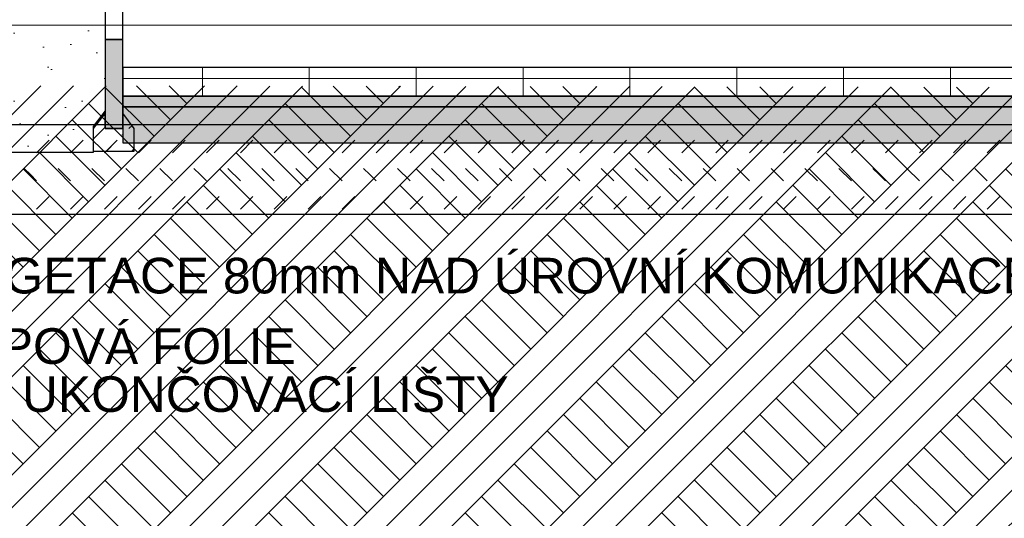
# Model space of a CAD drawing. Header units: millimetres. Extents: x -36478 to 31050, y -14815 to 11827.
# Tile 5 of 256: x -17613 to -14849, y -934 to 465. Entities that reach past the tile are written whole.
import ezdxf

# ---------------------------------------------------------------- set-up
doc = ezdxf.new("R2010")
doc.units = ezdxf.units.MM
doc.header["$MEASUREMENT"] = 0
doc.linetypes.add('Wipeout_Contour', pattern=[1000, 0, -1000])
for name, color, linetype in [('Nové_0', 7, 'Continuous'), ('Nové_Anotace - SP', 7, 'Continuous'), ('Nové_Kóty - SP', 7, 'Continuous'), ('Nové_Situace - terén', 7, 'Continuous'), ('Nové_Výplně - Povrchové', 7, 'Continuous'), ('Situace - terén', 7, 'Continuous'), ('Výplně - Povrchové', 7, 'Continuous'), ('Výplně – Řezové', 7, 'Continuous')]:
    doc.layers.add(name, color=color, linetype=linetype)
doc.styles.add('GENEROVANÝ_STYL_1', font='txt')
doc.styles.add('GENEROVANÝ_STYL_2', font='txt')
doc.dimstyles.new('GENEROVANÝ_STYL__3', dxfattribs={"dimtxt": 125, "dimasz": 190, "dimexe": 0.18, "dimexo": 300, "dimgap": 0, "dimtad": 1, "dimtih": 1, "dimtoh": 1, "dimdec": 0, "dimzin": 0, "dimdsep": 46, "dimtxsty": 'GENEROVANÝ_STYL_2', "dimblk": 'ARROWHEAD_6', "dimblk1": 'ARROWHEAD_6', "dimblk2": 'ARROWHEAD_6', "dimcen": 0.09, "dimclrd": 1, "dimclre": 1, "dimclrt": 1, "dimazin": 0, "dimtfac": 1, "dimtdec": 4, "dimtmove": 0, "dimatfit": 3, "dimfxl": 1, "dimtolj": 1, "dimtzin": 0, "dimarcsym": 0})
doc.dimstyles.new('GENEROVANÝ_STYL__7', dxfattribs={"dimtxt": 0.18, "dimasz": 91.2, "dimexe": 0.18, "dimexo": 0.0625, "dimgap": 0, "dimtad": 0, "dimtih": 1, "dimtoh": 1, "dimdec": 4, "dimzin": 0, "dimdsep": 46, "dimcen": 0.09, "dimadec": 0, "dimazin": 0, "dimtfac": 1, "dimtdec": 4, "dimtmove": 0, "dimatfit": 3, "dimldrblk": 'ARROWHEAD_11', "dimfxl": 1, "dimtolj": 1, "dimtzin": 0, "dimarcsym": 0})

# ---------------------------------------------------------------- blocks, each defined once
blk = doc.blocks.new('*X6233')
at = {"layer": 'Nové_Výplně - Povrchové', "color": 21, "linetype": 'Continuous', "lineweight": 20, "true_color": 0xffaaaa}
for p, q in [((-17100, 250), (-17100, 331)), ((-16800, 250), (-16800, 331)), ((-16500, 250), (-16500, 331)), ((-16200, 250), (-16200, 331)), ((-15900, 250), (-15900, 331)), ((-15600, 250), (-15600, 331)), ((-15300, 250), (-15300, 331)), ((-15000, 250), (-15000, 331)), ((-17323.2, 300), (-16800, 300)), ((-16800, 300), (-16200, 300)), ((-16200, 300), (-15600, 300)), ((-15600, 300), (-15000, 300)), ((-15000, 300), (-14400, 300))]:
    blk.add_line(p, q, dxfattribs=at)
blk = doc.blocks.new('výplň_3115_1', base_point=(0, 0))
at = {"layer": 'Nové_Výplně - Povrchové', "color": 1, "linetype": 'Continuous', "lineweight": 25, "flags": 128}
blk.add_lwpolyline([(-9815.6, 331), (-17323.2, 331), (-17323.2, 250), (-9815.6, 250)], close=True, dxfattribs=at)
at = {"layer": 'Nové_Výplně - Povrchové', "color": 21, "linetype": 'Continuous', "lineweight": 20, "true_color": 0xffaaaa}
blk.add_blockref('*X6233', (0, 0), dxfattribs=at)
blk = doc.blocks.new('*X6253')
at = {"layer": 'Nové_Situace - terén', "color": 21, "linetype": 'Continuous', "lineweight": 20, "true_color": 0xffaaaa}
for p, q in [((-17565.2, 91.4), (-17529.8, 126.7)), ((-17469.9, 91.4), (-17434.5, 126.7)), ((-17374.6, 91.4), (-17339.2, 126.7)), ((-17279.3, 91.4), (-17243.9, 126.7)), ((-17184, 91.4), (-17148.6, 126.7)), ((-17088.7, 91.4), (-17053.3, 126.7)), ((-16993.4, 91.4), (-16958, 126.7)), ((-16898.1, 91.4), (-16862.7, 126.7)), ((-16802.8, 91.4), (-16767.4, 126.7)), ((-16707.5, 91.4), (-16672.1, 126.7)), ((-16612.2, 91.4), (-16576.8, 126.7)), ((-16516.9, 91.4), (-16481.5, 126.7)), ((-16421.6, 91.4), (-16386.2, 126.7)), ((-16326.3, 91.4), (-16290.9, 126.7)), ((-16231, 91.4), (-16195.6, 126.7)), ((-16135.7, 91.4), (-16100.3, 126.7)), ((-16040.4, 91.4), (-16005, 126.7)), ((-15945.1, 91.4), (-15909.7, 126.7)), ((-15849.8, 91.4), (-15814.4, 126.7)), ((-15754.5, 91.4), (-15719.1, 126.7)), ((-15659.2, 91.4), (-15623.8, 126.7)), ((-15563.9, 91.4), (-15528.5, 126.7)), ((-15468.6, 91.4), (-15433.2, 126.7)), ((-15373.3, 91.4), (-15337.9, 126.7)), ((-15278, 91.4), (-15242.6, 126.7)), ((-15182.7, 91.4), (-15147.3, 126.7)), ((-15087.4, 91.4), (-15052, 126.7)), ((-14992.1, 91.4), (-14956.7, 126.7)), ((-14896.8, 91.4), (-14861.4, 126.7)), ((-17582.8, 30.1), (-17600.5, 47.8)), ((-17565.2, 12.4), (-17582.8, 30.1)), ((-17469.9, 12.4), (-17505.2, 47.8)), ((-17374.6, 12.4), (-17409.9, 47.8)), ((-17279.3, 12.4), (-17314.6, 47.8)), ((-17184, 12.4), (-17219.3, 47.8)), ((-17106.3, 30.1), (-17124, 47.8)), ((-17088.7, 12.4), (-17106.3, 30.1)), ((-16993.4, 12.4), (-17028.7, 47.8)), ((-16898.1, 12.4), (-16933.4, 47.8)), ((-16802.8, 12.4), (-16838.1, 47.8)), ((-16707.5, 12.4), (-16742.8, 47.8)), ((-16629.8, 30.1), (-16647.5, 47.8)), ((-16612.2, 12.4), (-16629.8, 30.1)), ((-16516.9, 12.4), (-16552.2, 47.8)), ((-16421.6, 12.4), (-16456.9, 47.8)), ((-16326.3, 12.4), (-16361.6, 47.8)), ((-16231, 12.4), (-16266.3, 47.8)), ((-16153.3, 30.1), (-16171, 47.8)), ((-16135.7, 12.4), (-16153.3, 30.1)), ((-16040.4, 12.4), (-16075.7, 47.8)), ((-15945.1, 12.4), (-15980.4, 47.8)), ((-15849.8, 12.4), (-15885.1, 47.8)), ((-15754.5, 12.4), (-15789.8, 47.8)), ((-15676.8, 30.1), (-15694.5, 47.8)), ((-15659.2, 12.4), (-15676.8, 30.1)), ((-15563.9, 12.4), (-15599.2, 47.8)), ((-15468.6, 12.4), (-15503.9, 47.8)), ((-15373.3, 12.4), (-15408.6, 47.8)), ((-15278, 12.4), (-15313.3, 47.8)), ((-15200.3, 30.1), (-15218, 47.8)), ((-15182.7, 12.4), (-15200.3, 30.1)), ((-15087.4, 12.4), (-15122.7, 47.8)), ((-14992.1, 12.4), (-15027.4, 47.8)), ((-14896.8, 12.4), (-14932.1, 47.8)), ((-17565.2, -66.5), (-17547.5, -48.8)), ((-17547.5, -48.8), (-17529.8, -31.1)), ((-17469.9, -66.5), (-17452.2, -48.8)), ((-17452.2, -48.8), (-17434.5, -31.1)), ((-17374.6, -66.5), (-17356.9, -48.8)), ((-17356.9, -48.8), (-17339.2, -31.1)), ((-17279.3, -66.5), (-17261.6, -48.8)), ((-17261.6, -48.8), (-17243.9, -31.1)), ((-17184, -66.5), (-17166.3, -48.8)), ((-17166.3, -48.8), (-17148.6, -31.1)), ((-17088.7, -66.5), (-17071, -48.8)), ((-17071, -48.8), (-17053.3, -31.1)), ((-16993.4, -66.5), (-16975.7, -48.8)), ((-16975.7, -48.8), (-16958, -31.1)), ((-16898.1, -66.5), (-16880.4, -48.8)), ((-16880.4, -48.8), (-16862.7, -31.1)), ((-16802.8, -66.5), (-16785.1, -48.8)), ((-16785.1, -48.8), (-16767.4, -31.1)), ((-16707.5, -66.5), (-16689.8, -48.8)), ((-16689.8, -48.8), (-16672.1, -31.1)), ((-16612.2, -66.5), (-16594.5, -48.8)), ((-16594.5, -48.8), (-16576.8, -31.1)), ((-16516.9, -66.5), (-16499.2, -48.8)), ((-16499.2, -48.8), (-16481.5, -31.1)), ((-16421.6, -66.5), (-16403.9, -48.8)), ((-16403.9, -48.8), (-16386.2, -31.1)), ((-16326.3, -66.5), (-16308.6, -48.8)), ((-16308.6, -48.8), (-16290.9, -31.1)), ((-16231, -66.5), (-16213.3, -48.8)), ((-16213.3, -48.8), (-16195.6, -31.1)), ((-16135.7, -66.5), (-16118, -48.8)), ((-16118, -48.8), (-16100.3, -31.1)), ((-16040.4, -66.5), (-16022.7, -48.8)), ((-16022.7, -48.8), (-16005, -31.1)), ((-15945.1, -66.5), (-15927.4, -48.8)), ((-15927.4, -48.8), (-15909.7, -31.1)), ((-15849.8, -66.5), (-15832.1, -48.8)), ((-15832.1, -48.8), (-15814.4, -31.1)), ((-15754.5, -66.5), (-15736.8, -48.8)), ((-15736.8, -48.8), (-15719.1, -31.1)), ((-15659.2, -66.5), (-15641.5, -48.8)), ((-15641.5, -48.8), (-15623.8, -31.1)), ((-15563.9, -66.5), (-15546.2, -48.8)), ((-15546.2, -48.8), (-15528.5, -31.1)), ((-15468.6, -66.5), (-15450.9, -48.8)), ((-15450.9, -48.8), (-15433.2, -31.1)), ((-15373.3, -66.5), (-15355.6, -48.8)), ((-15355.6, -48.8), (-15337.9, -31.1)), ((-15278, -66.5), (-15260.3, -48.8)), ((-15260.3, -48.8), (-15242.6, -31.1)), ((-15182.7, -66.5), (-15165, -48.8)), ((-15165, -48.8), (-15147.3, -31.1)), ((-15087.4, -66.5), (-15069.7, -48.8)), ((-15069.7, -48.8), (-15052, -31.1)), ((-14992.1, -66.5), (-14974.4, -48.8)), ((-14974.4, -48.8), (-14956.7, -31.1)), ((-14896.8, -66.5), (-14879.1, -48.8)), ((-14879.1, -48.8), (-14861.4, -31.1))]:
    blk.add_line(p, q, dxfattribs=at)
blk = doc.blocks.new('výplň_3125_1', base_point=(0, 0))
at = {"layer": 'Nové_Situace - terén', "color": 1, "linetype": 'Continuous', "lineweight": 25, "flags": 128}
blk.add_lwpolyline([(-9603.7, 169.7), (-18375.3, 169.7), (-18375.3, -80.6), (-9603.7, -80.6)], close=True, dxfattribs=at)
at = {"layer": 'Nové_Situace - terén', "color": 21, "linetype": 'Continuous', "lineweight": 20, "true_color": 0xffaaaa}
blk.add_blockref('*X6253', (0, 0), dxfattribs=at)
blk = doc.blocks.new('*D6296')
at = {"layer": 'Nové_Kóty - SP', "color": 1, "linetype": 'Continuous', "lineweight": 25}
for p, q in [((-18365.8, 515.8), (-18365.8, 1003.3)), ((-17323.2, 403.3), (-17323.2, 890.8)), ((-18265.8, 803.3), (-18465.8, 603.3)), ((-17423.2, 603.3), (-17223.2, 803.3)), ((-18515.8, 703.3), (-18365.8, 703.3)), ((-18365.8, 703.3), (-17323.2, 703.3)), ((-17323.2, 703.3), (-17173.2, 703.3))]:
    blk.add_line(p, q, dxfattribs=at)
at = {"layer": 'Nové_Kóty - SP', "color": 1, "lineweight": 25, "insert": (-18058.2, 728.3), "char_height": 125, "attachment_point": 7, "style": 'GENEROVANÝ_STYL_2'}
blk.add_mtext('\\A1;{\\pql;\\fArial|b0|i0|c0|p38;1\xa0043}', dxfattribs=at)
blk = doc.blocks.new('ARROWHEAD_6')
at = {"color": 0, "linetype": 'Continuous', "lineweight": 0}
for p, q in [((-0.5, -0.5), (0.5, 0.5)), ((0, 0), (-1, 0))]:
    blk.add_line(p, q, dxfattribs=at)
blk = doc.blocks.new('ARROWHEAD_11')
at = {"color": 0, "linetype": 'Continuous', "lineweight": 0}
blk.add_line((0, 0), (-1, 0), dxfattribs=at)
at = {"color": 0, "linetype": 'Continuous', "lineweight": 0, "const_width": 0.25, "flags": 128}
blk.add_lwpolyline([(-0.125, 0, 1), (0.125, 0, 1)], format="xyb", close=True, dxfattribs=at)

msp = doc.modelspace()

# ---------------------------------------------------------------- wipeouts: each hides what was drawn before it
at = {"color": 254, "linetype": 'Wipeout_Contour', "lineweight": 0, "ltscale": 51924.097454}
msp.add_wipeout([(-18365.8, 440.3), (-15394.5, 413), (-18148, 443.1)], dxfattribs=at).dxf.layer = 'Výplně - Povrchové'

# ---------------------------------------------------------------- next in the draw order: wipeouts: each hides what was drawn before it
at = {"color": 254, "linetype": 'Wipeout_Contour', "lineweight": 0, "ltscale": 73406.47544}
msp.add_wipeout([(-18148, 443.1), (-15394.5, 413), (-10741.7, 426.4), (-10978.6, 450), (-18109.5, 450)], dxfattribs=at).dxf.layer = 'Výplně - Povrchové'

# ---------------------------------------------------------------- next in the draw order: wipeouts: each hides what was drawn before it
at = {"color": 254, "linetype": 'Wipeout_Contour', "lineweight": 0, "ltscale": 115221.813899}
msp.add_wipeout([(-19323.5, 449.2), (-19875.7, 422.5), (-19875.7, -2550), (-9447.2, -2550), (-9447.2, 267.2), (-18366, 281.1), (-18365.8, 440.3)], dxfattribs=at).dxf.layer = 'Výplně – Řezové'

# ---------------------------------------------------------------- next in the draw order: hatches: boundary and pattern name
at = {"layer": 'Nové_0', "linetype": 'Continuous', "lineweight": 0, "true_color": 0xffe9e9}
msp.add_hatch(color=7, dxfattribs=at).paths.add_polyline_path([(-17323.2, 409.7), (-17373.2, 409.7), (-17373.2, 159.7), (-17323.2, 159.7)])
at = {"layer": 'Nové_0', "linetype": 'Continuous', "lineweight": 20, "true_color": 0xffaaaa}
h = msp.add_hatch(dxfattribs=at)
h.set_pattern_fill('beton_prostý_3_0001', color=21, style=0, pattern_type=2)
h.set_pattern_definition([(45, (0, 0), (-70.7107, 70.7107), []), (45, (-35.36, 35.36), (-70.7107, 70.7107), [75, -25, 0, -25])])
h.paths.add_polyline_path([(-17291.1, 96.4), (-17291.1, 159.7), (-17323.2, 203), (-17323.2, 159.7), (-17373.2, 159.7), (-17373.2, 203), (-17406.7, 159.7), (-17406.7, 96.4)])
at = {"layer": 'Nové_Situace - terén', "linetype": 'Continuous', "lineweight": 20, "true_color": 0xffaaaa}
h = msp.add_hatch(dxfattribs=at)
h.set_pattern_fill('Zemnia___nasypaná_02_0001', color=21, style=0, pattern_type=2)
h.set_pattern_definition([(45, (0, 300), (-95.4594, 95.4594), [0, -90, 0, -135]), (110, (300, 300), (126.8585, 46.1727), [0, -66, 0, -114])])
h.paths.add_polyline_path([(-18377.7, 92.2), (-18377.7, 509.7), (-17373.2, 509.7), (-17373.2, 209), (-17406.7, 165.7), (-17406.7, 92.2)])
h = msp.add_hatch(dxfattribs=at)
h.set_pattern_fill('Kámen___štěrk_01_0001', color=21, style=0, pattern_type=2)
h.set_pattern_definition([(45, (0, 0), (-63.6396, 63.6396), []), (90, (-63.64, 63.64), (-81, 0), [0, -54, 0, -81]), (155, (5e-14, 127.28), (34.23208, 73.41093), [0, -39.6, 0, -68.4])])
h.paths.add_polyline_path([(-9815.6, 220), (-17323.2, 220), (-17323.2, 119.7), (-9815.6, 119.7)])
at = {"layer": 'Nové_Výplně - Povrchové', "linetype": 'Continuous', "lineweight": 20, "true_color": 0xffaaaa}
h = msp.add_hatch(dxfattribs=at)
h.set_pattern_fill('Kámen___štěrk__velké_měř_6C', color=21, style=0, pattern_type=2)
h.set_pattern_definition([(45, (0, 0), (-116.6726, 116.6726), []), (90, (-116.67, 116.67), (-74.25, 0), [0, -49.5, 0, -74.25]), (155, (1e-13, 233.345), (31.3794, 67.29335), [0, -36.3, 0, -62.7])])
h.paths.add_polyline_path([(-9815.6, 250), (-17323.2, 250), (-17323.2, 220), (-9815.6, 220)])
at = {"layer": 'Výplně – Řezové', "linetype": 'Continuous', "lineweight": 13, "true_color": 0xbf7d1a}
h = msp.add_hatch(dxfattribs=at)
h.set_pattern_fill('Zemina_0001', color=32, style=0, pattern_type=2)
h.set_pattern_definition([(45, (0, 0), (-137.8858, 137.8858), []), (45, (-45.96, 45.96), (-275.772, 275.772), []), (45, (-91.92, 91.92), (-275.772, 275.772), []), (135, (-137.886, 137.886), (45.96194, 45.96194), [195, -195])])
h.paths.add_polyline_path([(-19323.5, 449.2), (-19875.7, 422.5), (-19875.7, -2550), (-9447.2, -2550), (-9447.2, 267.2), (-18366, 281.1), (-18365.8, 440.3)])

# ---------------------------------------------------------------- next in the draw order: linework, layer by layer
at = {"layer": 'Nové_0', "color": 1, "linetype": 'Continuous', "lineweight": 25, "flags": 128}
for points in [[(-17323.2, 509.7), (-17373.2, 509.7), (-17373.2, 409.7), (-17323.2, 409.7)], [(-17323.2, 409.7), (-17373.2, 409.7), (-17373.2, 159.7), (-17323.2, 159.7)], [(-17291.1, 96.4), (-17291.1, 159.7), (-17323.2, 203), (-17323.2, 159.7), (-17373.2, 159.7), (-17373.2, 203), (-17406.7, 159.7), (-17406.7, 96.4)]]:
    msp.add_lwpolyline(points, close=True, dxfattribs=at)
at = {"layer": 'Nové_Situace - terén', "color": 1, "linetype": 'Continuous', "lineweight": 25, "flags": 128}
for points in [[(-18377.7, 92.2), (-18377.7, 509.7), (-17373.2, 509.7), (-17373.2, 209), (-17406.7, 165.7), (-17406.7, 92.2)], [(-9815.6, 220), (-17323.2, 220), (-17323.2, 119.7), (-9815.6, 119.7)]]:
    msp.add_lwpolyline(points, close=True, dxfattribs=at)
at = {"layer": 'Nové_Výplně - Povrchové', "color": 1, "linetype": 'Continuous', "lineweight": 25, "flags": 128}
msp.add_lwpolyline([(-9815.6, 250), (-17323.2, 250), (-17323.2, 220), (-9815.6, 220)], close=True, dxfattribs=at)
at = {"layer": 'Situace - terén', "color": 7, "linetype": 'Continuous', "lineweight": 20}
msp.add_line((-10978.6, 450), (-18365.8, 450), dxfattribs=at)

# ---------------------------------------------------------------- next in the draw order: block references
at = {"layer": 'Nové_Situace - terén', "color": 21, "linetype": 'Continuous', "lineweight": 20, "true_color": 0xffaaaa}
msp.add_blockref('výplň_3125_1', (0, 0), dxfattribs=at)
at = {"layer": 'Nové_Výplně - Povrchové', "color": 21, "linetype": 'Continuous', "lineweight": 20, "true_color": 0xffaaaa}
msp.add_blockref('výplň_3115_1', (0, 0), dxfattribs=at)

# ---------------------------------------------------------------- next in the draw order: texts
at = {"layer": 'Nové_Anotace - SP', "color": 1, "linetype": 'Continuous', "lineweight": 25, "insert": (-17841.8, -254), "char_height": 100, "attachment_point": 4, "style": 'GENEROVANÝ_STYL_1'}
msp.add_mtext('\\A1;{\\pql;\\fArial|b0|i0|c238|p38;VEGETACE\\fArial|b0|i0|c238|p38; 80mm NAD ÚROVNÍ KOMUNIKACE}', dxfattribs=at)
at = {"layer": 'Nové_Anotace - SP', "color": 1, "linetype": 'Continuous', "lineweight": 25, "insert": (-17878, -519.1), "char_height": 100, "attachment_point": 4, "line_spacing_factor": 0.809296, "style": 'GENEROVANÝ_STYL_1'}
msp.add_mtext('\\A1;{\\pql;\\fArial|b0|i0|c238|p38;NOPOVÁ FOLIE\\P\\pql;\\fArial|b0|i0|c238|p38;VČ. UKONČOVACÍ LIŠTY}', dxfattribs=at)

# ---------------------------------------------------------------- next in the draw order: dimensions: what is measured, and where the dimension line sits
at = {"layer": 'Nové_Kóty - SP', "color": 1, "linetype": 'Continuous', "lineweight": 25}
dim = msp.add_linear_dim(base=(-17323.2, 703.3), p1=(-18365.8, 732.8), p2=(-17323.2, 409.7), dimstyle='GENEROVANÝ_STYL__3', dxfattribs=at)
dim.commit()
dim.dimension.update_dxf_attribs({"geometry": '*D6296', "text_midpoint": (-17843.5, 790.8), "dimtype": 160})

# ---------------------------------------------------------------- next in the draw order: leaders
at = {"layer": 'Nové_Anotace - SP', "color": 1, "linetype": 'Continuous', "lineweight": 25, "annotation_type": 0, "has_hookline": 1, "hookline_direction": 0}
for points, text_width in [([(-18165.6, 159.4), (-18017.2, -254), (-17841.8, -254)], 3071.2), ([(-18263.2, 65), (-18053.5, -519.1), (-17878, -519.1)], 1635)]:
    msp.add_leader(points, dimstyle='GENEROVANÝ_STYL__7', dxfattribs=dict(at, text_width=text_width))

doc.saveas('drawing.dxf')
